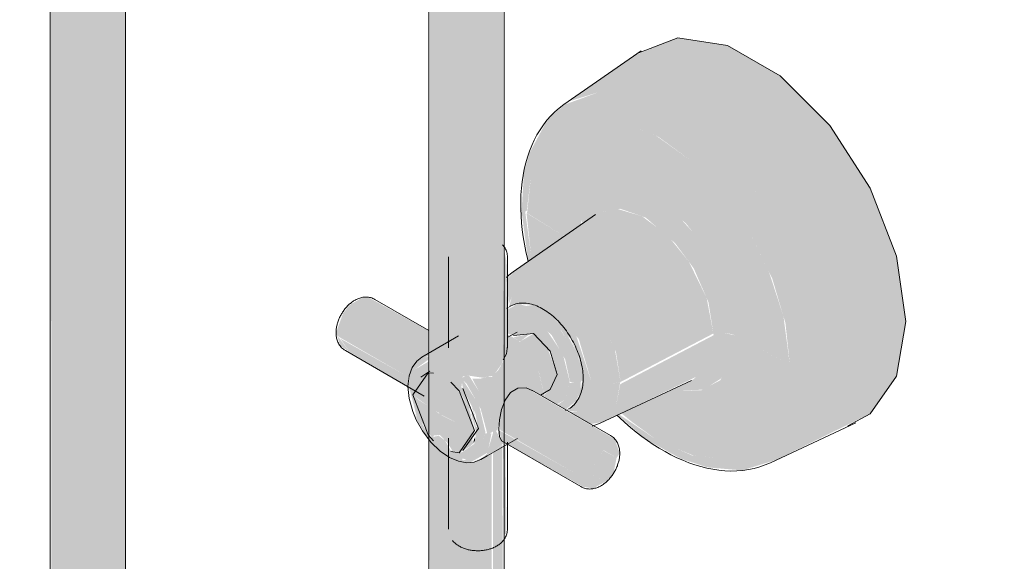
# Model space of a CAD drawing. Header units: millimetres. Extents: x -5352 to 6018, y -8027 to 2580.
# Tile 60 of 82: x 4198 to 4381, y -5417 to -5316. Entities that reach past the tile are written whole.
import ezdxf

# ---------------------------------------------------------------- set-up
doc = ezdxf.new("R2010")
doc.units = ezdxf.units.MM
doc.layers.add('A-WALL-PATT', color=7, linetype='Continuous', lineweight=5)
doc.layers.add('P-SANR-FIXT', color=7, linetype='Continuous', lineweight=5)

# ---------------------------------------------------------------- blocks, each defined once
blk = doc.blocks.new('CHUVEIRO ELÉTRICO DE PAREDE EM PVC COM BRAÇO METÁLICO - 1967_C_Cromado CR10-2836321-ISO_BANHEIRO')
at = {"layer": 'P-SANR-FIXT', "true_color": 0xf4f4f4}
h = blk.add_hatch(color=7, dxfattribs=at)
h.paths.add_polyline_path([(5969.94, -5505.6), (5971.22, -5504.53), (5971.92, -5503.06), (5971.99, -5502.64), (5971.65, -5394.95), (5970.21, -5396.18), (5969.94, -5396.57), (5969.94, -5505.37)])
h.paths.add_polyline_path([(5971.13, -5393.41), (5970.89, -5391.47), (5970.89, -5392.69), (5971.05, -5393.16)])
h.paths.add_polyline_path([(5969.94, -5382.21), (5971.51, -5379.96), (5971.8, -5379.05), (5971.75, -4695.83), (5971.05, -4696.81), (5969.94, -4697.64), (5969.94, -5382)])
h = blk.add_hatch(color=7, dxfattribs=at)
h.paths.add_polyline_path([(5964.99, -5506.79), (5968.49, -5506.25), (5969.94, -5505.6), (5969.65, -5396.57), (5966.44, -5398.04), (5965.6, -5398.3), (5964.27, -5397.86), (5964.03, -5396.76), (5964.03, -5396.18), (5963.18, -5396.29), (5962.03, -5395.99), (5960.98, -5394.13), (5959.8, -5393.25), (5959.62, -5393.31), (5958.83, -5393.48), (5958.7, -5393.82), (5958.11, -5393.62), (5958.4, -5504.04), (5958.92, -5504.77), (5960.04, -5505.6), (5963.18, -5506.65)])
h.paths.add_polyline_path([(5965.74, -5395.2), (5966.55, -5394.41), (5967.21, -5391.92), (5966.8, -5391.53), (5966.68, -5393.47), (5966.23, -5394.6), (5966.06, -5394), (5965.85, -5394.79)])
h.paths.add_polyline_path([(5966.06, -5394), (5966.53, -5391.69), (5966.44, -5392.56), (5966.23, -5393.34)])
h.paths.add_polyline_path([(5961.09, -5392.94), (5960.25, -5389.4), (5960.61, -5389.25), (5960.28, -5389.14), (5960.13, -5388.88), (5959.88, -5389.1), (5959.75, -5389.4), (5960.07, -5389.66), (5960.25, -5389.64), (5960.81, -5391.84)])
h.paths.add_polyline_path([(5966.59, -5389.57), (5965.58, -5387.76), (5966.16, -5389.14), (5966.54, -5389.51)])
h.paths.add_polyline_path([(5963.98, -5384.67), (5964.03, -5384.23), (5964.31, -5382.26), (5965, -5382.04), (5968.02, -5382.48), (5968.99, -5382.25), (5969.41, -5382.13), (5969.94, -5382.21), (5969.6, -4698.83), (5968.28, -4699.77), (5966.17, -4700.67), (5962.5, -4701.01), (5959.45, -4700.1), (5957.99, -4699.23), (5958.23, -5381.57), (5958.7, -5381.81), (5958.92, -5383.25), (5960.04, -5384.99), (5962.92, -5383.74), (5963.84, -5384.52)])
for points in [[(5894.54, -5466.25), (5898.19, -5465.63), (5899.48, -5464.98), (5899.49, -5126.16), (5896.35, -5127.71), (5896.1, -5127.23), (5892.72, -5127.21), (5889.87, -5126.29), (5889.59, -5126.84), (5889.39, -5126.02), (5888.47, -5125.33), (5887.77, -5124.35), (5887.54, -5123.31), (5887.77, -5463.26), (5888.47, -5464.23), (5889.59, -5465.07), (5892.72, -5466.12)], [(5899.49, -5465.07), (5900.74, -5464.03), (5901.44, -5462.63), (5901.54, -5462.12), (5901.3, -5124.35), (5900.6, -5125.33), (5899.49, -5126.16), (5899.49, -5464.15)]]:
    blk.add_hatch(color=7, dxfattribs=at).paths.add_polyline_path(points)
at = {"layer": 'P-SANR-FIXT'}
for p, q in [((5957.99, -4694.79), (5957.99, -5502.75)), ((5971.99, -5502.75), (5971.99, -4694.79)), ((5887.54, -5123.31), (5887.54, -5462.21)), ((5901.54, -5462.21), (5901.54, -5123.31))]:
    blk.add_line(p, q, dxfattribs=at)
blk = doc.blocks.new('REGISTRO DE PRESSÃO COM CANOPLA CROMADA - 4900_C37_GD_Cromado-2118652-ISO_BANHEIRO')
at = {"layer": 'P-SANR-FIXT', "true_color": 0xf4f4f4}
for points in [[(6030.52, -5380.16), (6046.72, -5372.03), (6045.01, -5359.88), (6040.11, -5347.22), (6032.58, -5335.58), (6023.35, -5326.37), (6013.53, -5320.7), (6004.29, -5319.25), (5996.25, -5322.56), (5984.26, -5331.03), (5989.68, -5329.35), (5996.25, -5330), (6003.3, -5333), (6010.34, -5338.14), (6018.04, -5346.72), (6022.55, -5353.32), (6026.88, -5362.33), (6029.6, -5371.48)], [(6027.83, -5380.72), (6030.52, -5380.16), (6029.6, -5371.48), (6026.88, -5362.33), (6022.55, -5353.32), (6016.91, -5345.07), (6010.34, -5338.14), (6003.3, -5333), (5996.25, -5330), (5989.68, -5329.35), (5983.36, -5331.65), (5980.99, -5333.61), (5979.72, -5335.11), (5976.72, -5340.68), (5975.69, -5344.31), (5975.29, -5350.84), (5975.91, -5351.58), (5976.21, -5351.43), (5977, -5344.97), (5979.45, -5339.56), (5983.34, -5335.95), (5988.42, -5334.38), (5994.33, -5334.97), (6000.67, -5337.66), (6007.01, -5342.29), (6012.92, -5348.53), (6018.04, -5356.04), (6021.89, -5364.06), (6024.34, -5372.3), (6025.17, -5380.1), (6026.4, -5380.55)], [(6025.17, -5380.1), (6023.97, -5371.05), (6021.25, -5362.73), (6017.99, -5355.95), (6012.92, -5348.53), (6007.01, -5342.29), (6000.33, -5337.52), (5994.33, -5334.97), (5988.42, -5334.38), (5983.34, -5335.95), (5979.45, -5339.56), (5977, -5344.97), (5976.26, -5351.87), (5983.2, -5356.17), (5986.19, -5354.08), (5986.69, -5352.34), (5988.46, -5349.34), (5991.7, -5347.47), (5995.79, -5347.43), (6000.33, -5349.21), (6005.82, -5353.78), (6009.68, -5358.69), (6012.34, -5363.47), (6014.42, -5370.11), (6015, -5374.62), (6023.97, -5379.45)], [(6015, -5374.62), (6014.28, -5368.97), (6012.19, -5363.05), (6008.95, -5357.43), (6004.01, -5352.01), (6000.33, -5349.21), (5995.79, -5347.43), (5991.7, -5347.47), (5988.46, -5349.34), (5986.37, -5352.86), (5986.58, -5353.81), (5990.23, -5351.67), (5993.6, -5351.06), (5998.35, -5352.71), (6003.79, -5357.43), (6007.28, -5362.14), (6010.02, -5368.45), (6010.98, -5374.58), (6013.17, -5374.18), (6014.28, -5374.36)], [(5993.67, -5383.27), (6010.93, -5374.26), (6009.68, -5367.66), (6006.38, -5360.92), (6002.37, -5355.95), (5997.66, -5352.47), (5993.13, -5351.11), (5989.36, -5351.87), (5974.05, -5362.55), (5977.78, -5361.83), (5982.18, -5363.36), (5986.78, -5367.19), (5990.31, -5371.94), (5992.8, -5377.69), (5993.6, -5382.77)], [(5971.91, -5361.14), (5972.43, -5360.84), (5971.99, -5358.69), (5971.9, -5361.08)], [(5971.8, -5379.05), (5972.43, -5378.04), (5972.59, -5376.22), (5972.43, -5360.84), (5971.91, -5361.14), (5971.8, -5378.87)], [(5990.91, -5383.84), (5993.67, -5383.27), (5992.6, -5377.24), (5990.31, -5371.94), (5986.58, -5366.91), (5982.18, -5363.36), (5977.78, -5361.83), (5974.05, -5362.55), (5972.46, -5364.17), (5972.86, -5368.74), (5973.41, -5367.53), (5979.54, -5368.13), (5985.88, -5375.27), (5988.22, -5383.16), (5989.68, -5383.68), (5990.89, -5383.83)], [(5941.31, -5374.92), (5943.25, -5369.91), (5947.14, -5367.66), (5945.47, -5367.66), (5943.25, -5368.95), (5942.03, -5370.49), (5940.72, -5374.1), (5940.87, -5374.54)], [(5985.68, -5388.78), (5988.22, -5383.16), (5985.22, -5374.13), (5979.54, -5368.13), (5973.41, -5367.53), (5972.8, -5369.59), (5973.56, -5369.08), (5975.33, -5368.79), (5977.52, -5368.96), (5981.59, -5371.64), (5984.49, -5375.46), (5985.95, -5378.89), (5986.54, -5383.26), (5985.78, -5386.3), (5984.4, -5387.92), (5983.54, -5388.57), (5985.22, -5388.73)], [(5985.22, -5383.47), (5986.26, -5383.26), (5985.22, -5378.16), (5982.21, -5373.09), (5978.48, -5369.78), (5974.59, -5368.74), (5972.52, -5369.87), (5972.6, -5371.56), (5974.13, -5370.68), (5977.49, -5371.58), (5980.85, -5374.56), (5983.38, -5379.13), (5984.25, -5383.23), (5984.68, -5383.4)], [(5986.26, -5383.26), (5986.7, -5382.64), (5985.68, -5378.09), (5983.31, -5373.67), (5980.98, -5371.12), (5977.49, -5368.94), (5976.09, -5369.14), (5978.96, -5370.21), (5982.62, -5373.66), (5985.29, -5378.52), (5986.2, -5382.97)], [(5981.72, -5387.49), (5983.31, -5386.58), (5984.21, -5383.22), (5982.94, -5378.16), (5980.06, -5373.85), (5977.49, -5371.58), (5974.13, -5370.68), (5972.54, -5371.6), (5972.71, -5374.28), (5973.71, -5374.62), (5977.49, -5374.28), (5980.59, -5377.55), (5981.74, -5382.15), (5980.59, -5384.69), (5979.46, -5385.65), (5979.7, -5386.29), (5980.77, -5386.93)], [(6022.55, -5397.78), (6040.14, -5389.14), (6045.01, -5382.21), (6046.72, -5372.03), (6030.52, -5380.16), (6029.27, -5388.48), (6026.88, -5393.77), (6023.58, -5396.82)], [(5943.25, -5377.68), (5940.87, -5374.54), (5941.51, -5376.53), (5942.82, -5377.4)], [(5954.1, -5384.1), (5954.1, -5382.3), (5941.51, -5375.2), (5943.25, -5377.68), (5954.1, -5384.1)], [(5975.13, -5375.65), (5976.72, -5374.35), (5973.77, -5374.97), (5974.89, -5375.69)], [(5979.4, -5385.37), (5980.74, -5384.37), (5981.87, -5381.86), (5980.06, -5376.99), (5977.49, -5374.28), (5974.86, -5375.81), (5978.43, -5381.27), (5979.38, -5385.27)], [(5990.31, -5390.72), (6007.62, -5382.37), (6010.02, -5379.61), (6010.98, -5374.58), (5993.6, -5383.68), (5992.8, -5387.85), (5990.67, -5390.3)], [(6004.86, -5384.88), (6009.21, -5384.69), (6012.44, -5382.55), (6014.28, -5379.44), (6015, -5374.62), (6013, -5374.16), (6010.98, -5374.58), (6010.02, -5379.61), (6007.28, -5382.76), (6003.72, -5384.43)], [(5966.51, -5392.32), (5965.44, -5388.05), (5963.19, -5384.52), (5962.03, -5383.5), (5961.1, -5384.3), (5960.04, -5384.99), (5958.82, -5382.6), (5958.7, -5381.81), (5957.88, -5381.59), (5955.77, -5382.8), (5955, -5385.68), (5958.74, -5388.44), (5960.14, -5389.14), (5960.24, -5389.14), (5960.22, -5389.3), (5960.25, -5389.36), (5964.85, -5391.65)], [(5985.15, -5400.23), (5987.09, -5395.22), (5990.98, -5392.97), (5976.09, -5384.37), (5974.57, -5384.42), (5973.2, -5385.21), (5972.18, -5386.63), (5971.13, -5390.3), (5971.27, -5392.22), (5981.61, -5398.19)], [(5983.37, -5388.47), (5985.29, -5386.87), (5986.26, -5383.26), (5985.22, -5383.47), (5984.15, -5383.47), (5983.31, -5386.58), (5981.87, -5387.58), (5983.34, -5388.45)], [(5987.87, -5391.13), (5990.31, -5390.72), (5992.8, -5387.85), (5993.6, -5383.3), (5990.91, -5383.84), (5988.22, -5383.16), (5985.68, -5388.78), (5983.91, -5388.79), (5987.69, -5391.02)], [(5963.63, -5396.42), (5965.74, -5395.2), (5966.51, -5392.32), (5961.68, -5390.14), (5960.22, -5389.38), (5960.19, -5389.4), (5960.16, -5389.35), (5959.88, -5389.14), (5956.16, -5386.64), (5955, -5385.68), (5955.77, -5389.45), (5958.7, -5393.82), (5958.92, -5393.22), (5960.04, -5393.12), (5961.49, -5394.67), (5962.41, -5396.09), (5963.33, -5396.34)], [(5966.23, -5394.6), (5966.59, -5394.16), (5966.51, -5393.52)], [(5967.86, -5397.43), (5970.48, -5395.94), (5972.05, -5394.5), (5971.47, -5394.1), (5970.48, -5392.37), (5969.95, -5392.68), (5968.79, -5396.66), (5968.26, -5397.1)], [(5987.09, -5402.99), (5985.15, -5400.23), (5971.02, -5392.22), (5971.51, -5394.19), (5986.61, -5402.72)], [(5986.56, -5400.57), (5987.98, -5400.23), (5990.45, -5395.94), (5992.93, -5397.37), (5993.51, -5396.55), (5992.56, -5393.89), (5990.98, -5392.97), (5987.09, -5395.22), (5985.15, -5400.23), (5985.8, -5400.48)], [(5971.91, -5411.76), (5972.43, -5411.46), (5972.24, -5394.61), (5971.8, -5395.22), (5971.91, -5411.46)], [(5988.49, -5403.11), (5991.38, -5401.47), (5992.39, -5400.08), (5992.93, -5397.37), (5990.19, -5401.51), (5987.98, -5400.23), (5986.56, -5400.57), (5985.15, -5400.23), (5986.61, -5402.71), (5988.14, -5403.01)], [(5990.45, -5401.66), (5992.93, -5397.37), (5990.42, -5396), (5987.98, -5400.23), (5990.42, -5401.64)]]:
    blk.add_hatch(color=7, dxfattribs=at).paths.add_polyline_path(points)
h = blk.add_hatch(color=7, dxfattribs=at)
h.paths.add_polyline_path([(6016.28, -5399.71), (6022.55, -5397.78), (6026.88, -5393.77), (6029.6, -5387.76), (6030.52, -5380.16), (6027.83, -5380.72), (6025.17, -5380.1), (6024.34, -5386.94), (6021.89, -5392.35), (6018, -5395.97), (6012.92, -5397.53), (6007.01, -5396.95), (6000.33, -5394), (5993.37, -5389.28), (5993.14, -5389.39), (5998.26, -5393.88), (6004.86, -5397.53), (6009.85, -5399.16), (6010.37, -5399.2)])
h.paths.add_polyline_path([(5976.54, -5360.81), (5977.22, -5360.34), (5977, -5359.61), (5975.91, -5351.58), (5975.29, -5350.84), (5975.22, -5351.43), (5976.32, -5359.62)])
h = blk.add_hatch(color=7, dxfattribs=at)
h.paths.add_polyline_path([(6012.92, -5397.53), (6018, -5395.97), (6021.89, -5392.35), (6024.34, -5386.94), (6025.17, -5380.1), (6015, -5374.62), (6013.84, -5380.18), (6012.2, -5382.96), (6008.65, -5384.84), (6004.86, -5384.88), (6003.72, -5384.43), (5993.87, -5389.14), (5995.82, -5390.72), (6000.67, -5394.25), (6007.28, -5396.97), (6012.2, -5397.46)])
h.paths.add_polyline_path([(5977.22, -5360.34), (5983.2, -5356.17), (5976.17, -5351.87), (5977, -5359.62)])
h = blk.add_hatch(color=7, dxfattribs=at)
h.paths.add_polyline_path([(5954.38, -5382.47), (5954.98, -5380.59), (5956.46, -5379.04), (5957.99, -5377.81), (5957.99, -5373.79), (5947.06, -5367.71), (5943.25, -5369.91), (5941.31, -5374.92), (5954.18, -5382.35)])
h.paths.add_polyline_path([(5956.64, -5379.11), (5957.92, -5378.53), (5956.76, -5379.04)])
h = blk.add_hatch(color=7, dxfattribs=at)
h.paths.add_polyline_path([(5969.95, -5392.68), (5970.74, -5392.22), (5972.18, -5386.63), (5973.89, -5384.82), (5975.2, -5384.4), (5976.25, -5384.44), (5979.59, -5386.23), (5978.21, -5380.47), (5974.69, -5375.56), (5972.57, -5374.38), (5972.43, -5378.05), (5971.32, -5380.37), (5970.86, -5381.15), (5969.7, -5382.33), (5968.99, -5382.25), (5967.62, -5382.65), (5966.06, -5382.65), (5969.08, -5388.45), (5969.85, -5392.22)])
h.paths.add_polyline_path([(5956.28, -5379.17), (5957, -5378.9), (5957.99, -5378.33), (5957.99, -5377.9), (5956.46, -5379.04)])
h = blk.add_hatch(color=7, dxfattribs=at)
h.paths.add_polyline_path([(5969.24, -5392.85), (5969.91, -5392.52), (5968.9, -5387.58), (5965.51, -5382.16), (5964.89, -5382), (5964.03, -5382.71), (5965, -5383.56), (5967.63, -5388.25), (5968.84, -5392.8)])
h.paths.add_polyline_path([(5954.39, -5384.51), (5955.34, -5380.98), (5958.06, -5379), (5958, -5378.49), (5955.94, -5379.23), (5954.61, -5381.17), (5954.18, -5384.33)])
h = blk.add_hatch(color=7, dxfattribs=at)
h.paths.add_polyline_path([(5965, -5397.71), (5967.58, -5396.21), (5968.53, -5392.68), (5967.32, -5387.58), (5964.45, -5383.08), (5964.03, -5382.71), (5964.34, -5384.5), (5966.65, -5389.14), (5967.21, -5391.92), (5966.44, -5394.79), (5964.03, -5396.42), (5964.03, -5397.45)])
h.paths.add_polyline_path([(5958.11, -5393.79), (5957.88, -5393.1), (5955.7, -5389.11), (5955.19, -5384.97), (5956.16, -5382.58), (5958.11, -5381.15), (5957.92, -5379.48), (5955.34, -5380.98), (5954.39, -5384.51), (5955.77, -5389.89), (5957.92, -5393.62)])
h = blk.add_hatch(color=7, dxfattribs=at)
h.paths.add_polyline_path([(5966.59, -5389.57), (5966.06, -5387.48), (5966.06, -5388.15), (5966.53, -5389.39)])
h.paths.add_polyline_path([(5966.68, -5392.22), (5966.86, -5392.12), (5966.23, -5389.24), (5965.86, -5389.14), (5966.53, -5391.69)])
h.paths.add_polyline_path([(5965.16, -5386.31), (5964.1, -5384.91), (5965, -5386.08)])
h.paths.add_polyline_path([(5965.74, -5388.56), (5964.85, -5385.64), (5964.03, -5384.23), (5963.87, -5384.52), (5962.9, -5383.72), (5962.41, -5383.82), (5963.63, -5384.91), (5965.44, -5388.05)])
h.paths.add_polyline_path([(5958.7, -5381.81), (5958.3, -5381.57), (5958.33, -5381.71)])
h = blk.add_hatch(color=7, dxfattribs=at)
h.paths.add_polyline_path([(5983.74, -5388.2), (5984.81, -5387.53), (5984.25, -5387.84)])
h.paths.add_polyline_path([(5985.22, -5387.14), (5986.26, -5384.96), (5986.26, -5383.26), (5985.68, -5385.43)])
h = blk.add_hatch(color=7, dxfattribs=at)
h.paths.add_polyline_path([(5965.6, -5398.3), (5968.94, -5396.41), (5969.64, -5392.8), (5968.49, -5392.85), (5967.58, -5396.21), (5965, -5397.71), (5964.27, -5397.86), (5964.82, -5398.2)])
h.paths.add_polyline_path([(5957.92, -5393.62), (5955.34, -5389.14), (5955.95, -5390.65), (5957.44, -5393.11), (5957.9, -5393.6)])
at = {"layer": 'P-SANR-FIXT'}
for p, q in [((5997.47, -5321.67), (5983.12, -5331.68)), ((5988.99, -5352.1), (5973.65, -5362.8)), ((5961.62, -5360.02), (5961.62, -5376.92)), ((5972.62, -5376.92), (5972.62, -5360.02)), ((5957.99, -5373.71), (5947.95, -5367.91)), ((5972.73, -5369.4), (5972.47, -5369.59)), ((5974.4, -5373.98), (5972.58, -5375.03)), ((5973.71, -5374.62), (5977.49, -5374.28)), ((5942.45, -5377.44), (5957.09, -5385.89)), ((5958.2, -5381.24), (5956.48, -5382.39)), ((5980.59, -5384.69), (5981.87, -5381.86)), ((5967.21, -5391.92), (5964.34, -5384.5)), ((5978.77, -5385.75), (5980.59, -5384.69)), ((5989.89, -5390.93), (6006.83, -5383)), ((5991.79, -5393.22), (5977.14, -5384.77)), ((5983.72, -5388.43), (5983.42, -5388.56)), ((5964.34, -5396.01), (5967.21, -5391.92)), ((6021.57, -5398.29), (6037.42, -5390.87)), ((5961.62, -5393.73), (5961.62, -5410.64)), ((5971.65, -5394.29), (5986.29, -5402.74)), ((5972.62, -5410.64), (5972.62, -5394.48))]:
    blk.add_line(p, q, dxfattribs=at)
for points in [[(6046.72, -5372.03, 0), (6045.01, -5359.88, 0), (6040.11, -5347.22, 0), (6032.58, -5335.58, 0), (6023.35, -5326.37, 0), (6013.53, -5320.7, 0), (6004.29, -5319.25, 0), (5996.77, -5322.19, 0)], [(5983.12, -5331.68, 0), (5982.26, -5332.33, 0), (5981.44, -5333.03, 0), (5980.67, -5333.79, 0), (5979.95, -5334.6, 0), (5979.29, -5335.46, 0), (5978.67, -5336.36, 0), (5978.1, -5337.31, 0), (5977.58, -5338.29, 0), (5977.12, -5339.31, 0), (5976.7, -5340.36, 0), (5976.33, -5341.44, 0), (5976.02, -5342.55, 0), (5975.75, -5343.69, 0), (5975.52, -5344.85, 0), (5975.35, -5346.04, 0), (5975.22, -5347.25, 0), (5975.13, -5348.48, 0), (5975.1, -5349.73, 0), (5975.09, -5350.24, 0)], [(5976.47, -5360.86, 0), (5976.34, -5360.32, 0), (5976.04, -5358.98, 0), (5975.78, -5357.64, 0), (5975.56, -5356.3, 0), (5975.38, -5354.98, 0), (5975.25, -5353.67, 0), (5975.15, -5352.37, 0), (5975.1, -5351.08, 0), (5975.09, -5350.24, 0)], [(5972.62, -5360.02, 0), (5972.61, -5359.8, 0), (5972.59, -5359.58, 0), (5972.55, -5359.36, 0), (5972.5, -5359.16, 0), (5972.43, -5358.95, 0), (5972.36, -5358.75, 0), (5972.27, -5358.57, 0), (5972.17, -5358.38, 0), (5972.07, -5358.21, 0), (5971.95, -5358.05, 0), (5971.83, -5357.89, 0), (5971.71, -5357.74, 0)], [(5973.65, -5362.8, 0), (5973.21, -5363.14, 0), (5972.78, -5363.5, 0), (5972.43, -5363.85, 0)], [(5947.95, -5367.91, 0), (5947.75, -5367.81, 0), (5947.55, -5367.72, 0), (5947.35, -5367.64, 0), (5947.14, -5367.58, 0), (5946.93, -5367.54, 0), (5946.73, -5367.5, 0), (5946.52, -5367.49, 0), (5946.31, -5367.48, 0), (5946.11, -5367.48, 0), (5945.91, -5367.5, 0), (5945.72, -5367.53, 0), (5945.52, -5367.56, 0), (5945.34, -5367.61, 0), (5945.15, -5367.66, 0), (5944.97, -5367.72, 0), (5944.8, -5367.79, 0), (5944.63, -5367.86, 0), (5944.46, -5367.94, 0), (5944.3, -5368.03, 0), (5944.14, -5368.12, 0), (5943.98, -5368.21, 0), (5943.83, -5368.31, 0), (5943.68, -5368.42, 0), (5943.54, -5368.53, 0), (5943.39, -5368.65, 0), (5943.25, -5368.76, 0), (5943.12, -5368.89, 0), (5942.99, -5369.01, 0), (5942.86, -5369.14, 0), (5942.73, -5369.28, 0), (5942.61, -5369.42, 0), (5942.49, -5369.56, 0), (5942.37, -5369.7, 0), (5942.26, -5369.85, 0), (5942.15, -5370, 0), (5942.04, -5370.15, 0), (5941.94, -5370.3, 0), (5941.84, -5370.46, 0), (5941.74, -5370.62, 0), (5941.65, -5370.78, 0), (5941.56, -5370.94, 0), (5941.48, -5371.11, 0), (5941.39, -5371.28, 0), (5941.32, -5371.45, 0), (5941.25, -5371.62, 0), (5941.18, -5371.79, 0), (5941.11, -5371.96, 0), (5941.05, -5372.14, 0), (5941, -5372.31, 0), (5940.95, -5372.49, 0), (5940.9, -5372.67, 0), (5940.86, -5372.85, 0), (5940.83, -5373.03, 0), (5940.79, -5373.21, 0), (5940.77, -5373.39, 0), (5940.75, -5373.57, 0), (5940.73, -5373.75, 0), (5940.73, -5373.94, 0), (5940.72, -5374.1, 0)], [(5972.98, -5369.24, 0), (5973.27, -5369.09, 0), (5973.56, -5368.96, 0), (5973.87, -5368.84, 0), (5974.18, -5368.75, 0), (5974.5, -5368.68, 0), (5974.82, -5368.63, 0), (5975.14, -5368.6, 0), (5975.47, -5368.59, 0), (5975.79, -5368.6, 0), (5976.12, -5368.63, 0), (5976.45, -5368.67, 0), (5976.78, -5368.73, 0), (5977.1, -5368.81, 0), (5977.43, -5368.91, 0), (5977.75, -5369.02, 0), (5978.08, -5369.14, 0), (5978.4, -5369.28, 0), (5978.72, -5369.43, 0), (5979.03, -5369.6, 0), (5979.35, -5369.78, 0), (5979.66, -5369.97, 0), (5979.97, -5370.17, 0), (5980.27, -5370.39, 0), (5980.57, -5370.62, 0), (5980.87, -5370.86, 0), (5981.17, -5371.11, 0), (5981.45, -5371.37, 0), (5981.74, -5371.64, 0), (5982.02, -5371.92, 0), (5982.29, -5372.21, 0), (5982.56, -5372.51, 0), (5982.83, -5372.82, 0), (5983.08, -5373.13, 0), (5983.33, -5373.46, 0), (5983.58, -5373.79, 0), (5983.81, -5374.13, 0), (5984.04, -5374.47, 0), (5984.26, -5374.82, 0), (5984.48, -5375.18, 0), (5984.68, -5375.54, 0), (5984.88, -5375.9, 0), (5985.07, -5376.27, 0), (5985.25, -5376.64, 0), (5985.42, -5377.02, 0), (5985.58, -5377.39, 0), (5985.73, -5377.77, 0), (5985.87, -5378.15, 0), (5986, -5378.54, 0), (5986.12, -5378.92, 0), (5986.23, -5379.3, 0), (5986.33, -5379.68, 0), (5986.41, -5380.07, 0), (5986.49, -5380.45, 0), (5986.55, -5380.82, 0), (5986.61, -5381.2, 0), (5986.65, -5381.58, 0), (5986.68, -5381.95, 0), (5986.7, -5382.31, 0), (5986.7, -5382.64, 0)], [(6046.72, -5372.03, 0), (6045.01, -5382.21, 0), (6040.1, -5389.2, 0), (6035.95, -5391.44, 0)], [(5942.45, -5377.44, 0), (5942.26, -5377.32, 0), (5942.08, -5377.19, 0), (5941.92, -5377.05, 0), (5941.76, -5376.9, 0), (5941.62, -5376.75, 0), (5941.49, -5376.58, 0), (5941.36, -5376.41, 0), (5941.26, -5376.24, 0), (5941.16, -5376.06, 0), (5941.07, -5375.88, 0), (5941, -5375.7, 0), (5940.93, -5375.51, 0), (5940.88, -5375.33, 0), (5940.83, -5375.14, 0), (5940.8, -5374.96, 0), (5940.77, -5374.77, 0), (5940.75, -5374.59, 0), (5940.73, -5374.4, 0), (5940.72, -5374.22, 0), (5940.72, -5374.1, 0)], [(5963.5, -5374.71, 0), (5957.84, -5377.98, 0), (5956.67, -5378.66, 0)], [(5981.87, -5381.86, 0), (5980.59, -5377.55, 0), (5977.49, -5374.28, 0)], [(5971.79, -5379.16, 0), (5972.43, -5378.04, 0), (5972.6, -5376.55, 0)], [(5954.1, -5384.1, 0), (5954.3, -5382.15, 0), (5954.87, -5380.58, 0), (5955.72, -5379.39, 0), (5956.66, -5378.66, 0)], [(5958.87, -5381.64, 0), (5957.88, -5381.59, 0), (5955, -5385.68, 0)], [(5983.98, -5388.29, 0), (5984.26, -5388.12, 0), (5984.52, -5387.93, 0), (5984.77, -5387.72, 0), (5985, -5387.5, 0), (5985.22, -5387.26, 0), (5985.42, -5387.01, 0), (5985.61, -5386.74, 0), (5985.78, -5386.47, 0), (5985.94, -5386.18, 0), (5986.08, -5385.88, 0), (5986.21, -5385.57, 0), (5986.32, -5385.26, 0), (5986.41, -5384.94, 0), (5986.5, -5384.61, 0), (5986.56, -5384.27, 0), (5986.62, -5383.93, 0), (5986.66, -5383.58, 0), (5986.68, -5383.23, 0), (5986.7, -5382.87, 0), (5986.7, -5382.64, 0)], [(5967.66, -5397.71, 0), (5966.43, -5398.19, 0), (5965.04, -5398.31, 0), (5963.51, -5398.03, 0), (5961.85, -5397.32, 0), (5960.11, -5396.13, 0), (5958.37, -5394.46, 0), (5956.78, -5392.36, 0), (5955.64, -5390.32, 0), (5954.98, -5388.74, 0), (5954.31, -5386.34, 0), (5954.1, -5384.1, 0)], [(5966.51, -5392.32, 0), (5963.63, -5384.91, 0), (5962.08, -5383.31, 0)], [(5977.45, -5384.97, 0), (5976.09, -5384.37, 0), (5974.57, -5384.42, 0), (5973.2, -5385.21, 0), (5972.18, -5386.63, 0), (5971.51, -5388.4, 0), (5971.13, -5390.3, 0), (5971.01, -5392.06, 0)], [(5958.87, -5394.2, 0), (5957.88, -5393.1, 0), (5955, -5385.68, 0)], [(6021.57, -5398.29, 0), (6020.59, -5398.71, 0), (6019.57, -5399.07, 0), (6018.53, -5399.36, 0), (6017.47, -5399.57, 0), (6016.39, -5399.72, 0), (6015.3, -5399.81, 0), (6014.2, -5399.83, 0), (6013.09, -5399.79, 0), (6011.97, -5399.68, 0), (6010.85, -5399.51, 0), (6009.73, -5399.29, 0), (6008.61, -5399.01, 0), (6007.49, -5398.67, 0), (6006.37, -5398.28, 0), (6005.26, -5397.84, 0), (6004.14, -5397.35, 0), (6003.04, -5396.81, 0), (6001.93, -5396.22, 0), (6000.84, -5395.58, 0), (5999.75, -5394.9, 0), (5998.67, -5394.17, 0), (5997.6, -5393.4, 0), (5996.55, -5392.58, 0), (5995.5, -5391.73, 0), (5994.47, -5390.84, 0), (5993.45, -5389.91, 0), (5992.99, -5389.46, 0)], [(5989.89, -5390.93, 0), (5989.38, -5391.15, 0), (5988.85, -5391.33, 0), (5988.38, -5391.47, 0)], [(5966.51, -5392.32, 0), (5963.63, -5396.42, 0), (5962.08, -5396.23, 0)], [(5974.5, -5393.77, 0), (5968.84, -5397.03, 0), (5967.67, -5397.71, 0)], [(5971.64, -5394.29, 0), (5971.51, -5394.19, 0), (5971.13, -5393.41, 0), (5971.01, -5392.06, 0)], [(5991.79, -5393.22, 0), (5991.97, -5393.34, 0), (5992.15, -5393.46, 0), (5992.32, -5393.6, 0), (5992.47, -5393.75, 0), (5992.62, -5393.91, 0), (5992.75, -5394.07, 0), (5992.87, -5394.24, 0), (5992.98, -5394.42, 0), (5993.08, -5394.6, 0), (5993.16, -5394.78, 0), (5993.24, -5394.96, 0), (5993.3, -5395.14, 0), (5993.36, -5395.33, 0), (5993.4, -5395.51, 0), (5993.44, -5395.7, 0), (5993.47, -5395.88, 0), (5993.49, -5396.07, 0), (5993.5, -5396.25, 0), (5993.51, -5396.44, 0), (5993.51, -5396.55, 0)], [(5986.29, -5402.74, 0), (5986.48, -5402.85, 0), (5986.68, -5402.94, 0), (5986.89, -5403.01, 0), (5987.09, -5403.07, 0), (5987.3, -5403.12, 0), (5987.51, -5403.15, 0), (5987.72, -5403.17, 0), (5987.92, -5403.18, 0), (5988.13, -5403.17, 0), (5988.32, -5403.16, 0), (5988.52, -5403.13, 0), (5988.71, -5403.09, 0), (5988.9, -5403.05, 0), (5989.08, -5403, 0), (5989.26, -5402.94, 0), (5989.44, -5402.87, 0), (5989.61, -5402.79, 0), (5989.77, -5402.71, 0), (5989.94, -5402.63, 0), (5990.1, -5402.54, 0), (5990.25, -5402.44, 0), (5990.4, -5402.34, 0), (5990.55, -5402.23, 0), (5990.7, -5402.12, 0), (5990.84, -5402.01, 0), (5990.98, -5401.89, 0), (5991.12, -5401.77, 0), (5991.25, -5401.64, 0), (5991.38, -5401.51, 0), (5991.51, -5401.38, 0), (5991.63, -5401.24, 0), (5991.75, -5401.1, 0), (5991.87, -5400.96, 0), (5991.98, -5400.81, 0), (5992.09, -5400.66, 0), (5992.2, -5400.51, 0), (5992.3, -5400.35, 0), (5992.4, -5400.2, 0), (5992.49, -5400.04, 0), (5992.59, -5399.87, 0), (5992.68, -5399.71, 0), (5992.76, -5399.54, 0), (5992.84, -5399.38, 0), (5992.92, -5399.21, 0), (5992.99, -5399.04, 0), (5993.06, -5398.86, 0), (5993.12, -5398.69, 0), (5993.18, -5398.52, 0), (5993.24, -5398.34, 0), (5993.29, -5398.16, 0), (5993.33, -5397.99, 0), (5993.37, -5397.81, 0), (5993.41, -5397.63, 0), (5993.44, -5397.45, 0), (5993.47, -5397.27, 0), (5993.49, -5397.08, 0), (5993.5, -5396.9, 0), (5993.51, -5396.72, 0), (5993.51, -5396.55, 0)], [(5972.62, -5410.64, 0), (5972.61, -5410.86, 0), (5972.59, -5411.08, 0), (5972.55, -5411.29, 0), (5972.5, -5411.5, 0), (5972.44, -5411.7, 0), (5972.36, -5411.9, 0), (5972.27, -5412.09, 0), (5972.17, -5412.27, 0), (5972.07, -5412.44, 0), (5971.96, -5412.61, 0), (5971.83, -5412.76, 0), (5971.71, -5412.91, 0), (5971.58, -5413.05, 0), (5971.44, -5413.18, 0), (5971.3, -5413.31, 0), (5971.15, -5413.43, 0), (5971, -5413.54, 0), (5970.85, -5413.64, 0), (5970.69, -5413.74, 0), (5970.53, -5413.83, 0), (5970.37, -5413.92, 0), (5970.21, -5414, 0), (5970.04, -5414.08, 0), (5969.88, -5414.15, 0), (5969.7, -5414.21, 0), (5969.53, -5414.28, 0), (5969.36, -5414.33, 0), (5969.18, -5414.38, 0), (5969, -5414.43, 0), (5968.82, -5414.47, 0), (5968.64, -5414.51, 0), (5968.46, -5414.55, 0), (5968.28, -5414.58, 0), (5968.1, -5414.6, 0), (5967.91, -5414.62, 0), (5967.73, -5414.64, 0), (5967.54, -5414.65, 0), (5967.36, -5414.66, 0), (5967.17, -5414.66, 0), (5966.98, -5414.66, 0), (5966.8, -5414.65, 0), (5966.61, -5414.64, 0), (5966.43, -5414.63, 0), (5966.24, -5414.61, 0), (5966.06, -5414.59, 0), (5965.87, -5414.56, 0), (5965.69, -5414.53, 0), (5965.51, -5414.5, 0), (5965.33, -5414.46, 0), (5965.15, -5414.41, 0), (5964.97, -5414.36, 0), (5964.8, -5414.31, 0), (5964.63, -5414.25, 0), (5964.45, -5414.19, 0), (5964.28, -5414.12, 0), (5964.12, -5414.04, 0), (5963.95, -5413.97, 0), (5963.79, -5413.88, 0), (5963.64, -5413.8, 0)], [(5962.4, -5412.76, 0), (5962.53, -5412.91, 0), (5962.66, -5413.05, 0), (5962.8, -5413.18, 0), (5962.94, -5413.31, 0), (5963.09, -5413.43, 0), (5963.24, -5413.54, 0), (5963.39, -5413.64, 0), (5963.54, -5413.74, 0), (5963.64, -5413.8, 0)]]:
    blk.add_polyline3d(points, dxfattribs=at)

msp = doc.modelspace()

# ---------------------------------------------------------------- hatches: boundary and pattern name
at = {"layer": 'A-WALL-PATT', "true_color": 0x808080}
h = msp.add_hatch(dxfattribs=at)
h.set_pattern_fill('FP_21', color=8, style=0, pattern_type=2)
h.set_pattern_definition([(330, (6186.92, -7323.46), (0.0004, 244.949), []), (90, (6186.92, -7323.46), (-282.843, 163.3), [])])
h.paths.add_polyline_path([(5902.951, -7159.507), (5902.951, -6522.64), (5833.365, -6562.815), (5833.365, -6727.413), (5826.63, -6725.856), (5808.952, -6715.65), (5808.952, -6641.282), (5753.204, -6609.096), (5584.753, -6706.351), (5388.443, -6593.234), (5376.477, -6587.034), (5359.506, -6576.305), (5070.745, -6409.589), (5070.745, -6499.61), (5087.942, -6489.57), (5087.942, -6481.507), (5089.247, -6480.753), (5089.029, -6479.236), (5087.942, -6476.852), (5087.942, -6469.137), (5096.005, -6464.482), (5106.884, -6465.893), (5108.742, -6465.075), (5111.524, -6464.245), (5115.788, -6464.691), (5120.385, -6466.674), (5124.938, -6470.018), (5129.305, -6474.698), (5133.759, -6481.816), (5136.075, -6487.244), (5137.438, -6492.255), (5137.97, -6497.225), (5137.368, -6502.161), (5135.602, -6506.064), (5131.512, -6509.409), (5127.195, -6511.546), (5121.339, -6511.374), (5115.968, -6508.835), (5113.44, -6506.991), (5109.971, -6509.061), (5109.971, -6527.204), (5109.022, -6528.051), (5108.878, -6585.215), (5107.957, -6591.535), (5107.581, -6592.844), (5103.749, -6599.929), (5097.368, -6605.206), (5091.8, -6606.644), (5085.673, -6606.805), (5083.539, -6606.8), (5077.53, -6604.565), (5070.253, -6599.968), (5064.501, -6594.198), (5059.415, -6587.475), (5058.473, -6585.829), (5053.894, -6576.392), (5051.839, -6568.496), (5050.75, -6560.383), (5050.505, -6518.705), (5042.688, -6514.072), (5041.978, -6512.747), (5042.193, -6508.818), (5042.688, -6507.92), (5043.862, -6507.054), (5047.256, -6506.433), (5050.505, -6507.274), (5050.75, -6507.274), (5050.75, -6398.044), (5038.198, -6391.159), (4859.919, -6494.189), (4846.16, -6549.369), (5886.972, -7150.281)])
h.paths.add_polyline_path([(5808.952, -6618.188), (5808.952, -6576.91), (5773.204, -6597.549), (5802.894, -6614.69)])
h.paths.add_polyline_path([(5088.262, -6587.196), (5088.772, -6586.098), (5089.026, -6579.858), (5089.026, -6526.133), (5087.942, -6523.489), (5087.613, -6521.902), (5082.114, -6525.077), (5081.34, -6525.077), (5082.832, -6526.152), (5083.725, -6527.489), (5083.647, -6529.915), (5083.55, -6531.629), (5082.65, -6532.714), (5080.38, -6533.624), (5078.447, -6533.802), (5076.151, -6533.392), (5073.446, -6531.95), (5070.745, -6530.39), (5071.071, -6563.505), (5071.632, -6566.281), (5073.07, -6570.766), (5076.691, -6577.756), (5079.886, -6581.597), (5085.731, -6586.489), (5086.992, -6586.943)])
h.paths.add_polyline_path([(4870.873, -6451.129), (4996.688, -6378.381), (5020.192, -6364.47), (5020.192, -6364.072), (5050.75, -6346.43), (5050.488, -6255.143), (5014.43, -6276.125), (5013.183, -6286.694), (5012.443, -6289.289), (5010.711, -6292.705), (5007.622, -6296.769), (5003.923, -6299.891), (4998.271, -6303.38), (4944.227, -6334.229), (4937.144, -6336.369), (4932.713, -6337.204), (4928.285, -6337.516), (4922.307, -6337.448), (4916.228, -6336.644), (4913.731, -6335.891), (4911.689, -6335.243), (4905.376, -6339.155), (4905.376, -6346.783), (4897.609, -6351.268), (4897.42, -6379.464), (4896.001, -6383.928), (4893.34, -6388.91), (4890.149, -6392.195), (4886.289, -6394.871), (4884.946, -6395.809), (4871.229, -6449.732)])
h.paths.add_polyline_path([(4166.483, -4716.899), (4165.33, -4716.83), (4166.334, -4716.871)])
h.paths.add_polyline_path([(5902.951, -6424.66), (5902.951, -5689.813), (4287.85, -4757.334), (4288.165, -5358.747), (4288.459, -5363.891), (4291.774, -5361.251), (4292.407, -5360.809), (4291.246, -5352.918), (4290.955, -5350.276), (4292.029, -5342.479), (4293.184, -5339.559), (4296.462, -5334.072), (4297.844, -5332.793), (4302.398, -5329.353), (4312.634, -5322.194), (4320.155, -5319.25), (4329.391, -5320.701), (4339.212, -5326.372), (4348.443, -5335.582), (4355.971, -5347.224), (4360.878, -5359.876), (4362.583, -5372.027), (4360.878, -5382.213), (4355.963, -5389.204), (4335.919, -5398.635), (4332.146, -5399.708), (4324.089, -5398.832), (4319.266, -5396.948), (4314.126, -5393.876), (4308.999, -5389.39), (4305.54, -5390.821), (4304.038, -5391.311), (4308.502, -5394.119), (4309.223, -5396.995), (4308.257, -5400.083), (4306.315, -5402.164), (4305.193, -5402.63), (4303.926, -5402.993), (4301.661, -5402.262), (4288.449, -5394.798), (4288.039, -5411.997), (4287.85, -5412.68), (4287.61, -5506.651), (4287.036, -5512.362), (4281.992, -5523.927), (4276.768, -5529.593), (4270.306, -5533.096), (4263.217, -5534.153), (4256.119, -5534.175), (4246.465, -5531.099), (4236.14, -5524.808), (4227.483, -5516.817), (4219.486, -5507.44), (4213.123, -5496.659), (4208.587, -5486.3), (4205.199, -5476.169), (4203.398, -5462.213), (4203.365, -5121.051), (4201.532, -5110.103), (4199.81, -5109.592), (4197.099, -5106.734), (4195.412, -5099.694), (4191.863, -5101.743), (4189.948, -5100.637), (4189.726, -5076.226), (4188.696, -5071.38), (4182.431, -5067.106), (4181.833, -5065.409), (4181.809, -5064.424), (4180.067, -5063.418), (4179.411, -5062.238), (4179.588, -5058.824), (4181.244, -5055.917), (4183.75, -5053.774), (4186.05, -5053.127), (4185.537, -5051.492), (4173.748, -4981.536), (4165.409, -4979.946), (4158.364, -4977.321), (4149.427, -4971.187), (4145.63, -4967.074), (4142.416, -4962.72), (4139.77, -4957.181), (4137.48, -4950.601), (4159.872, -4918.189), (4161.544, -4918.2), (4165.212, -4919.706), (4170.519, -4922.558), (4183.856, -4931.082), (4196.463, -4940.517), (4200.921, -4944.425), (4203.522, -4947.259), (4204.01, -4948.743), (4195.937, -4960.43), (4213.449, -5065.024), (4217.342, -5062.776), (4239.133, -5075.357), (4239.133, -5097.402), (4214.995, -5111.338), (4217.16, -5122.26), (4217.398, -5123.306), (4217.706, -5464.234), (4218.322, -5471.94), (4221.877, -5482.886), (4226.774, -5492.935), (4231.51, -5500.325), (4238.098, -5508.342), (4245.777, -5514.704), (4255.353, -5519.868), (4262.532, -5520.811), (4267.313, -5519.254), (4270.884, -5515.944), (4272.771, -5512.43), (4273.85, -5502.661), (4273.739, -5393.572), (4272.341, -5391.694), (4270.845, -5388.745), (4269.959, -5384.099), (4257.369, -5376.53), (4256.738, -5373.668), (4258.146, -5369.849), (4260.707, -5367.951), (4261.466, -5367.598), (4263.004, -5367.662), (4273.85, -5373.788), (4273.85, -4749.251), (4193.854, -4703.065), (4191.316, -4712.582), (4188.624, -4715.346), (4180.744, -4717.404), (4174.935, -4717.636), (4166.129, -4716.83), (4156.806, -4714.941), (4143.357, -4709.751), (4139.231, -4707.355), (4135.871, -4705.044), (4133.022, -4702.274), (4130.489, -4699.104), (4130.231, -4695.348), (4136.124, -4674.067), (4138.517, -4671.117), (3980.745, -4580.027), (3980.745, -5791.522), (4174.488, -5903.684), (4182.449, -5910.068), (4188.886, -5921.954), (4189.847, -5929.579), (4189.847, -5939.834), (4188.78, -5945.746), (4186.521, -5950.881), (4183.508, -5955), (4173.131, -5963.133), (4001.951, -6061.964), (4477.717, -6336.563), (4483.535, -6332.141), (4493.757, -6325.083), (4506.298, -6317.617), (4522.689, -6309.268), (4531.565, -6305.37), (4547.166, -6299.285), (4562.995, -6294.062), (4643.392, -6271.472), (4684.61, -6260.148), (4674.364, -6254.233), (4674.364, -6237.903), (4709.719, -6217.49), (4721.358, -6224.192), (4718.89, -6220.153), (4717.542, -6216.91), (4716.467, -6209.865), (4713.325, -6182.498), (4709.799, -6151.807), (4704.617, -6095.105), (4698.952, -6009.681), (4697.721, -5984.436), (4696.081, -5946.697), (4694.907, -5942.933), (4694.411, -5939.803), (4694.679, -5935.37), (4696.817, -5927.902), (4699.665, -5922.639), (4702.899, -5918.46), (4709.984, -5912.866), (4714.943, -5909.914), (4729.978, -5901.121), (4751.708, -5889.034), (4774.283, -5876.663), (4776.422, -5876.209), (4784.008, -5875.128), (4786.666, -5875.402), (4790.069, -5875.69), (4595.257, -5762.836), (4588.584, -5757.803), (4580.95, -5748.169), (4579.42, -5745.339), (4577.016, -5738.293), (4575.957, -5730.584), (4577.104, -5722.855), (4580.512, -5713.946), (4587.931, -5704.52), (4596.61, -5698.051), (4595.017, -5689.119), (4594.944, -5687.157), (4595.089, -5682.037), (4597.24, -5674.305), (4599.89, -5670.462), (4603.032, -5667.528), (4606.355, -5665.252), (4609.158, -5663.773), (4615.232, -5661.417), (4624.353, -5662.863), (4634.051, -5668.479), (4643.949, -5678.807), (4650.771, -5689.567), (4655.445, -5701.793), (4656.957, -5714.328), (4655.111, -5724.012), (4649.882, -5730.847), (4640.856, -5735.358), (4637.015, -5736.43), (4631.074, -5736.344), (4625.587, -5734.505), (4621.206, -5732.384), (4614.554, -5727.335), (4612.854, -5725.666), (4609.309, -5728.742), (4608.16, -5731.278), (4610.205, -5733.993), (4615.943, -5738.207), (5042.218, -5983.973), (5052.21, -5987.656), (5059.557, -5988.91), (5069.621, -5989.364), (5078.721, -5988.384), (5086.846, -5986.545), (5092.855, -5983.973), (5091.406, -5975.71), (5091.333, -5973.747), (5091.478, -5968.628), (5093.629, -5960.896), (5096.279, -5957.052), (5099.42, -5954.118), (5102.744, -5951.843), (5105.547, -5950.363), (5111.621, -5948.007), (5120.742, -5949.453), (5130.44, -5955.069), (5139.854, -5964.65), (5147.16, -5976.157), (5151.834, -5988.383), (5153.346, -6000.918), (5151.784, -6010.198), (5146.271, -6017.438), (5137.245, -6021.948), (5133.404, -6023.021), (5127.242, -6022.874), (5121.976, -6021.095), (5117.595, -6018.974), (5110.943, -6013.925), (5108.897, -6011.915), (5101.461, -6015.333), (5092.861, -6018.113), (5080.48, -6020.548), (5069.931, -6021.406), (5059.301, -6021.023), (5049.929, -6019.87), (5037.45, -6016.749), (5025.349, -6011.724), (5027.72, -6014.94), (5029.508, -6017.679), (5030.929, -6021.443), (5032.423, -6029.545), (5030.12, -6038.36), (5024.782, -6141.556), (5019.092, -6222.411), (5017.852, -6237.226), (5033.159, -6228.373), (5030.026, -6226.308), (5030.026, -6224.982), (5032.376, -6201.1), (5033.629, -6192.677), (5034.282, -6191.921), (5034.9, -6188.272), (5036.19, -6185.843), (5041.003, -6179.016), (5044.416, -6175.025), (5044.174, -6173.143), (5045.897, -6170.964), (5045.738, -6170.385), (5051.05, -6164.728), (5051.826, -6164.658), (5064.586, -6151.016), (5066.384, -6150.022), (5069.359, -6150.777), (5072.183, -6152.401), (5078.488, -6157.419), (5083.051, -6163.074), (5083.032, -6167.707), (5080.624, -6170.966), (5080.251, -6171.377), (5078.759, -6173.251), (5063.166, -6190.538), (5060.209, -6190.559), (5066.198, -6209.185), (5129.226, -6172.781), (5129.226, -6166.037), (5141.282, -6158.94), (5145.919, -6153.171), (5145.135, -6149.446), (5146.711, -6145.558), (5149.42, -6143.408), (5154.475, -6142.529), (5180.529, -6110.117), (5182.297, -6111.137), (5182.297, -6137.392), (5184.782, -6137.492), (5190.232, -6139.747), (5195.959, -6144.171), (5197.434, -6145.753), (5211.642, -6128.08), (5213.409, -6129.1), (5213.116, -6188.411), (5212.346, -6189.561), (5164.599, -6217.128), (5162.849, -6216.954), (5139.78, -6203.636), (5096.996, -6228.332), (5097.011, -6319.721), (5324.248, -6188.525), (5324.248, -6106.876), (5338.39, -6098.711), (5472.811, -6176.319), (5472.811, -5694.504), (5479.812, -5690.463), (5762.655, -5853.762), (5762.655, -6231.725), (5765.445, -6232.252), (5775.831, -6238.418), (5778.342, -6242.659), (5779.207, -6248.467), (5778.342, -6255.274), (5775.831, -6262.414), (5771.22, -6270.004), (5766.992, -6274.933), (5762.655, -6278.23), (5762.655, -6343.66), (5875.792, -6408.98)])
h.paths.add_polyline_path([(4888.631, -6381.324), (4889.454, -6378.723), (4889.108, -6379.452), (4888.726, -6380.95)])
h.paths.add_polyline_path([(5043.718, -6222.231), (5043.989, -6222.073), (5043.916, -6221.357)])
h.paths.add_polyline_path([(5041.398, -6192.825), (5042.836, -6189.812), (5041.665, -6188.196), (5040.785, -6190.111), (5040.633, -6190.577), (5041.353, -6192.694)])
h.paths.add_polyline_path([(5147.694, -6150.964), (5148.221, -6149.823), (5148.708, -6148.787), (5151.343, -6145.21), (5149.976, -6146.408), (5147.921, -6150.054), (5147.706, -6150.914)])
h.paths.add_polyline_path([(5408.603, -6096.606), (5403.682, -6094.956), (5398.369, -6092.347), (5393.351, -6088.589), (5390.373, -6086.073), (5387.73, -6087.107), (5375.229, -6089.481), (5369.95, -6089.378), (5361.215, -6087.723), (5354.33, -6084.787), (5347.483, -6079.361), (5341.367, -6071.669), (5339.326, -6067.509), (5335.359, -6056.167), (5334.242, -6044.211), (5334.368, -5808.349), (5335.658, -5794.917), (5338.838, -5782.742), (5342.918, -5772.125), (5348.53, -5761.017), (5355.86, -5750.029), (5365.201, -5739.074), (5372.458, -5732.202), (5375.001, -5730.268), (5373.531, -5722.496), (5373.963, -5713.558), (5376.254, -5706.014), (5379.994, -5701.179), (5386.254, -5696.034), (5389.575, -5693.81), (5394.994, -5692.151), (5401.816, -5692.838), (5409.137, -5695.962), (5416.457, -5701.314), (5423.279, -5708.53), (5429.137, -5717.125), (5433.631, -5726.533), (5436.457, -5736.271), (5437.382, -5744.921), (5436.419, -5752.817), (5433.593, -5759.062), (5429.099, -5763.23), (5417.874, -5767.866), (5407.922, -5767.62), (5398.464, -5763.69), (5392.041, -5758.711), (5391.429, -5758.171), (5389.74, -5759.798), (5382.37, -5767.792), (5376.783, -5776.037), (5372.272, -5784.824), (5369.184, -5792.811), (5367.359, -5800.592), (5366.242, -5812.053), (5366.513, -6045.798), (5368.082, -6053.917), (5371.472, -6057.263), (5373.996, -6057.395), (5374.917, -6057.074), (5374.018, -6052.075), (5374.452, -6043.212), (5376.709, -6035.791), (5380.299, -6031.127), (5386.588, -6025.946), (5389.822, -6023.741), (5395.242, -6022.082), (5401.944, -6022.757), (5409.137, -6025.827), (5416.329, -6031.085), (5423.031, -6038.175), (5428.787, -6046.621), (5433.203, -6055.865), (5435.979, -6065.436), (5436.887, -6073.928), (5435.941, -6081.686), (5433.165, -6087.822), (5428.749, -6091.917), (5417.558, -6096.534), (5410.305, -6096.592)])
h.paths.add_polyline_path([(4521.142, -5839.098), (4511.439, -5837.568), (4507.223, -5836.292), (4498.125, -5831.124), (4492.18, -5825.853), (4485.392, -5816.285), (4482.665, -5812.057), (4474.139, -5814.339), (4472.643, -5814.6), (4462.985, -5814.492), (4449.908, -5811.182), (4436.661, -5804.738), (4034.229, -5571.994), (4025.978, -5566.105), (4016.151, -5554.328), (4014.383, -5551.059), (4010.755, -5541.266), (4010.684, -5541.078), (4009.877, -5532.64), (4010.927, -5524.701), (4015.037, -5513.964), (4020.232, -5506.464), (4029.542, -5497.834), (4039.5, -5491.232), (4042.927, -5488.856), (4041.966, -5481.507), (4042.927, -5474.943), (4043.97, -5471.843), (4047.069, -5467.58), (4050.944, -5464.364), (4055.981, -5461.456), (4060.884, -5459.943), (4066.601, -5460.511), (4072.721, -5463.115), (4078.849, -5467.584), (4084.558, -5473.611), (4089.461, -5480.786), (4093.224, -5488.62), (4095.687, -5497.499), (4096.395, -5504.119), (4095.589, -5510.729), (4093.034, -5516.132), (4089.385, -5519.49), (4083.341, -5522.979), (4078.438, -5524.493), (4073.639, -5524.488), (4067.317, -5522.554), (4060.882, -5518.63), (4058.983, -5516.934), (4051.551, -5521.513), (4046.01, -5525.705), (4043.725, -5528.878), (4041.904, -5533.549), (4042.525, -5535.733), (4045.773, -5540.377), (4054.53, -5547.164), (4455.589, -5778.716), (4466, -5782.36), (4468.96, -5782.717), (4472.659, -5781.155), (4476.145, -5775.274), (4477.551, -5766.036), (4477.77, -5298.957), (4478.959, -5285.942), (4483, -5270.486), (4489.375, -5254.911), (4496.321, -5242.947), (4501.038, -5235.946), (4510.636, -5224.397), (4520.105, -5215.409), (4534.475, -5205.458), (4537.967, -5203.201), (4537.425, -5200.569), (4537.203, -5192.474), (4539.381, -5185.396), (4542.212, -5181.749), (4545.98, -5178.631), (4551.022, -5175.721), (4556.348, -5174.249), (4562.205, -5175.015), (4567.769, -5177.384), (4573.889, -5181.848), (4579.599, -5187.875), (4584.502, -5195.05), (4588.264, -5202.884), (4590.629, -5210.842), (4591.436, -5218.383), (4590.629, -5224.993), (4588.264, -5230.22), (4584.425, -5233.754), (4577.223, -5237.631), (4573.478, -5238.757), (4566.766, -5238.426), (4564.366, -5237.695), (4559.277, -5235.243), (4553.924, -5231.18), (4546.243, -5235.946), (4538.565, -5241.735), (4528.371, -5252.535), (4521.589, -5262.507), (4515.775, -5274.245), (4511.482, -5286.792), (4510.051, -5295.849), (4509.551, -5303.738), (4509.335, -5768.427), (4508.416, -5778.604), (4506.025, -5787.107), (4504.219, -5791.694), (4498.951, -5800.087), (4497.692, -5801.709), (4493.825, -5805.579), (4498.951, -5814.021), (4501.642, -5817.706), (4506.989, -5822.407), (4514.129, -5825.867), (4516.296, -5826.27), (4521.39, -5826.759), (4528.861, -5823.777), (4554.671, -5808.574), (4553.615, -5805.61), (4551.842, -5799.419), (4551.073, -5795.373), (4551.301, -5787.225), (4553.091, -5781.593), (4555.96, -5777.373), (4559.275, -5774.588), (4564.915, -5771.332), (4569.892, -5769.81), (4575.646, -5770.392), (4582.065, -5773.207), (4587.997, -5777.545), (4594.832, -5785.216), (4598.747, -5791.001), (4602.484, -5798.827), (4604.868, -5807.059), (4605.645, -5814.329), (4604.832, -5820.99), (4602.449, -5826.258), (4598.657, -5829.775), (4592.572, -5833.288), (4586.64, -5834.854), (4582.065, -5834.758), (4577.926, -5833.513), (4572.928, -5830.976), (4567.372, -5826.62), (4563.827, -5823.126), (4561.21, -5819.766), (4532.268, -5836.132), (4526.605, -5838.261)])
h.paths.add_polyline_path([(4073.143, -5511.731), (4073.381, -5511.536), (4073.204, -5511.635)])
h.paths.add_polyline_path([(4043.146, -5489.127), (4043.155, -5489.122), (4042.993, -5487.673)])
h.paths.add_polyline_path([(4567.65, -5226.012), (4570.59, -5223.304), (4568.433, -5225.32), (4567.777, -5225.899)])
h.paths.add_polyline_path([(4549.532, -5193.723), (4551.572, -5193.523), (4551.238, -5193.328), (4549.533, -5193.722)])
h.paths.add_polyline_path([(4198.667, -5061.391), (4199.464, -5061.206), (4199.065, -5061.298)])

# ---------------------------------------------------------------- block references
at = {"layer": 'P-SANR-FIXT'}
for name in ['CHUVEIRO ELÉTRICO DE PAREDE EM PVC COM BRAÇO METÁLICO - 1967_C_Cromado CR10-2836321-ISO_BANHEIRO', 'REGISTRO DE PRESSÃO COM CANOPLA CROMADA - 4900_C37_GD_Cromado-2118652-ISO_BANHEIRO']:
    msp.add_blockref(name, (-1684.137, 0), dxfattribs=at)

doc.saveas('drawing.dxf')
